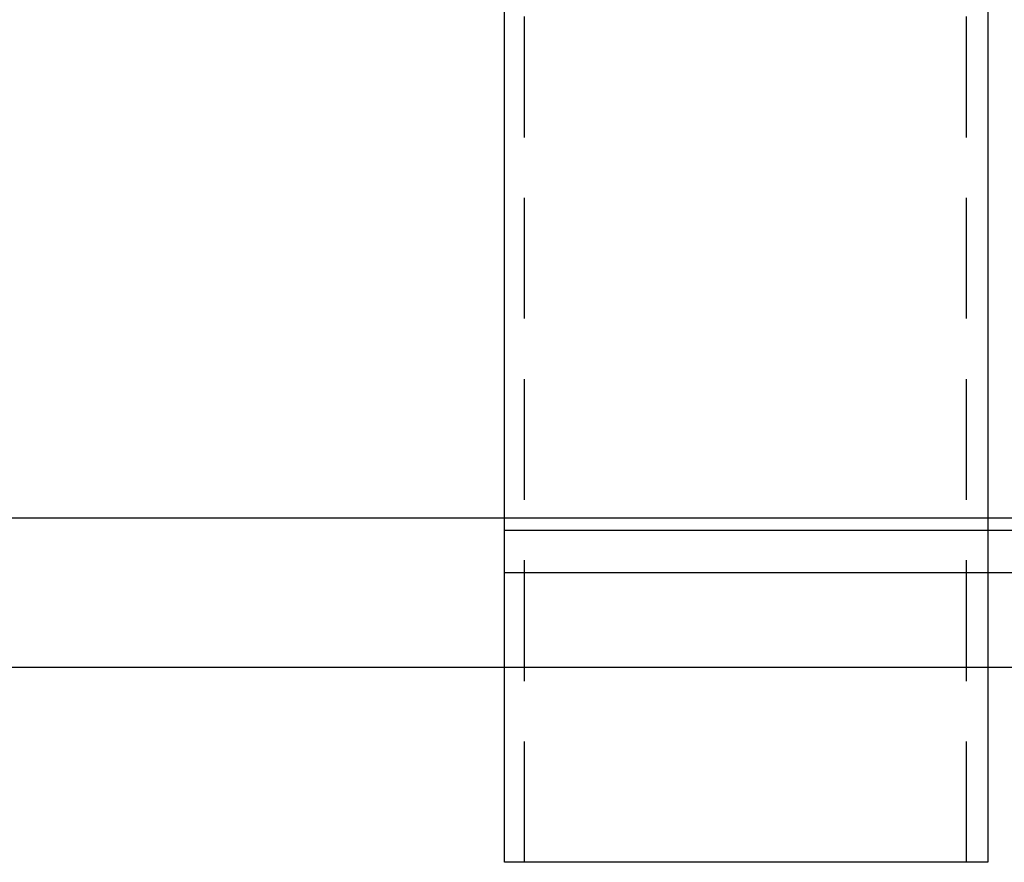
# Model space of a CAD drawing. Header units: inches. Extents: x -9715 to 27308, y -24775 to -3453.
# Tile 101 of 196: x 6710 to 6730, y -21091 to -21074. Entities that reach past the tile are written whole.
import ezdxf

# ---------------------------------------------------------------- set-up
doc = ezdxf.new("R2010")
doc.units = ezdxf.units.IN
doc.header["$MEASUREMENT"] = 0
doc.linetypes.add('HIDDENX2', pattern=[0.75, 0.5, -0.25])
doc.layers.add('S-DOOR-CHAIN', color=2, linetype='Continuous')
doc.layers.add('S-SECT-SHPS', color=3, linetype='Continuous', lineweight=25)
doc.layers.add('S-SPPT-SHPS', color=3, linetype='Continuous', lineweight=25)

msp = doc.modelspace()

# ---------------------------------------------------------------- linework, layer by layer
at = {"layer": 'S-DOOR-CHAIN'}
for p, q in [((6628.67328, -21084.15013, 41.66667), (6951.9082, -21084.15013, 41.66667)), ((6629.62723, -21087.23717, 41.66667), (7702.20087, -21087.23717, 41.66667))]:
    msp.add_line(p, q, dxfattribs=at)
at = {"layer": 'S-SECT-SHPS'}
for p, q in [((6719.90735, -21091.27513, 41.66667), (6719.90735, -21053.27513, 41.66667)), ((6729.90735, -21053.27513, 41.66667), (6729.90735, -21091.27513, 41.66667)), ((6729.90735, -21091.27513, 41.66667), (6719.90735, -21091.27513, 41.66667))]:
    msp.add_line(p, q, dxfattribs=at)
at = {"layer": 'S-SECT-SHPS', "linetype": 'HIDDENX2', "ltscale": 5}
for p, q in [((6720.32214, -21091.27513, 41.66667), (6720.32214, -21053.27513, 41.66667)), ((6729.46985, -21091.27513, 41.66667), (6729.46985, -21053.27513, 41.66667))]:
    msp.add_line(p, q, dxfattribs=at)
at = {"layer": 'S-SPPT-SHPS'}
for p, q in [((6719.90735, -21084.40013, 41.66667), (6724.90735, -21084.40013, 41.66667)), ((6724.90735, -21084.40013, 41.66667), (6951.90821, -21084.40013, 41.66667)), ((6719.90735, -21085.27513, 41.66667), (6951.90824, -21085.27513, 41.66667))]:
    msp.add_line(p, q, dxfattribs=at)

doc.saveas('drawing.dxf')
